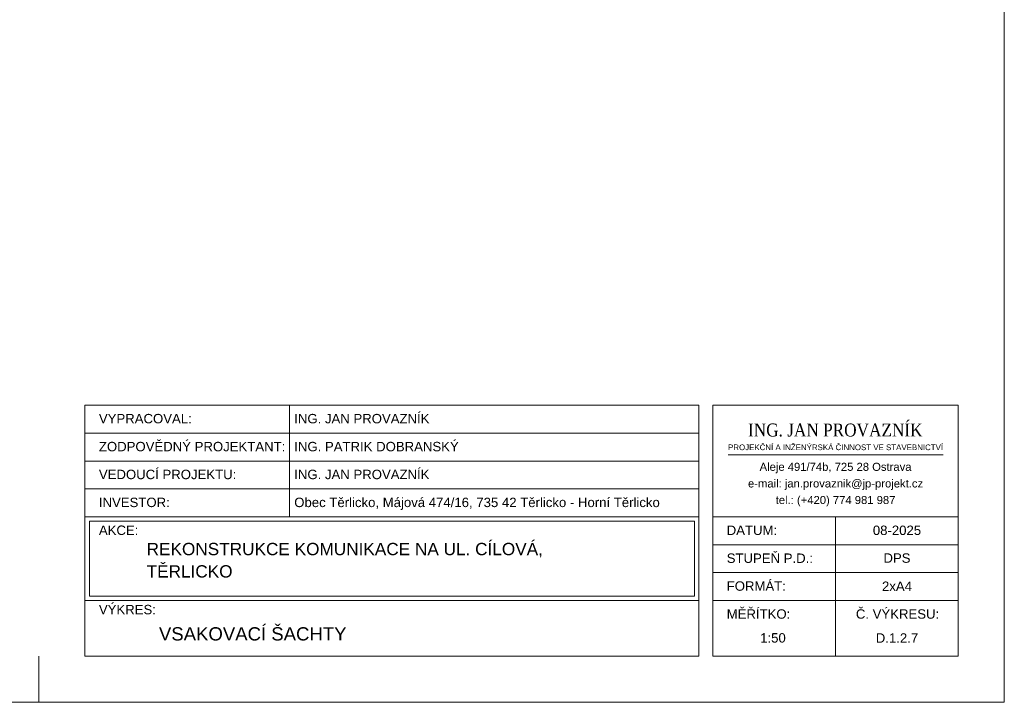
# Model space of a CAD drawing. Header units: metres. Extents: x 351055.4 to 351076.4, y -78447.2 to -78432.3.
# Tile 44 of 68: x 351065.7 to 351076.4, y -78447.2 to -78439.8. Entities that reach past the tile are written whole.
import ezdxf
from ezdxf.enums import TextEntityAlignment as Align

# ---------------------------------------------------------------- set-up
doc = ezdxf.new("R2010")
doc.units = ezdxf.units.M
doc.header["$MEASUREMENT"] = 0
for name, color, linetype, lineweight in [('RAMECEK', 7, 'Continuous', 0), ('RAZITKO', 7, 'Continuous', 0), ('výkres', 7, 'Continuous', 0)]:
    doc.layers.add(name, color=color, linetype=linetype, lineweight=lineweight)
doc.styles.add('ARIAL', font='arial.ttf')
doc.styles.add('Style-Arial', font='arial.ttf')
doc.styles.add('Style-Calibri', font='calibri.ttf')
doc.styles.add('Style-Garamond', font='GARABD.TTF')

msp = doc.modelspace()

# ---------------------------------------------------------------- linework, layer by layer
at = {"layer": 'RAMECEK'}
msp.add_line((351065.884, -78447.198), (351065.884, -78446.698), dxfattribs=at)
at = {"layer": 'RAMECEK', "ltscale": 0.25, "flags": 128}
msp.add_lwpolyline([(351055.384, -78432.348), (351076.384, -78432.348), (351076.384, -78447.198), (351055.384, -78447.198)], close=True, dxfattribs=at)
at = {"layer": 'RAZITKO', "color": 7, "lineweight": 13, "ltscale": 0.0002}
for p, q in [((351066.384, -78443.967), (351073.062, -78443.967)), ((351066.384, -78445.181), (351066.384, -78443.967)), ((351068.608, -78443.967), (351068.608, -78445.181)), ((351073.062, -78445.181), (351073.062, -78443.967)), ((351073.213, -78443.967), (351075.884, -78443.967)), ((351075.884, -78446.698), (351075.884, -78443.967)), ((351066.384, -78444.27), (351073.062, -78444.27)), ((351066.384, -78444.574), (351073.062, -78444.574)), ((351066.384, -78444.877), (351073.062, -78444.877)), ((351073.213, -78446.698), (351073.213, -78444.883)), ((351066.384, -78445.181), (351073.062, -78445.181)), ((351066.384, -78445.181), (351066.384, -78446.091)), ((351073.062, -78445.181), (351073.062, -78446.091)), ((351073.213, -78445.181), (351075.884, -78445.181)), ((351074.549, -78446.698), (351074.549, -78445.181)), ((351066.432, -78445.229), (351073.014, -78445.229)), ((351066.432, -78445.229), (351066.432, -78446.043)), ((351073.014, -78445.229), (351073.014, -78446.043)), ((351073.213, -78445.484), (351075.884, -78445.484)), ((351073.213, -78445.788), (351075.884, -78445.788)), ((351066.384, -78446.698), (351066.384, -78446.091)), ((351066.384, -78446.091), (351073.062, -78446.091)), ((351066.432, -78446.043), (351073.014, -78446.043)), ((351073.062, -78446.698), (351073.062, -78446.091)), ((351073.213, -78446.091), (351075.884, -78446.091)), ((351066.384, -78446.698), (351073.062, -78446.698)), ((351073.213, -78446.698), (351075.884, -78446.698)), ((351073.213, -78446.698), (351075.884, -78446.698))]:
    msp.add_line(p, q, dxfattribs=at)
at = {"layer": 'RAZITKO', "color": 5, "ltscale": 0.25}
msp.add_line((351073.38, -78444.505), (351075.719, -78444.505), dxfattribs=at)
at = {"layer": 'RAZITKO', "color": 7, "lineweight": 13, "ltscale": 0.25, "flags": 128}
msp.add_lwpolyline([(351073.213, -78443.967), (351075.884, -78443.967), (351075.884, -78445.181), (351073.213, -78445.181)], close=True, dxfattribs=at)

# ---------------------------------------------------------------- texts
at = {"layer": 'RAZITKO', "color": 7, "lineweight": 13}
for s, height, style, p in [('VYPRACOVAL:', 0.10244, 'Style-Arial', (351066.536, -78444.164)), ('ING. JAN PROVAZNÍK', 0.10244, 'Style-Arial', (351068.661, -78444.164)), ('ZODPOVĚDNÝ PROJEKTANT:', 0.10244, 'ARIAL', (351066.536, -78444.468)), ('ING. PATRIK DOBRANSKÝ', 0.10244, 'ARIAL', (351068.661, -78444.468)), ('VEDOUCÍ PROJEKTU:', 0.10244, 'Style-Arial', (351066.536, -78444.771)), ('ING. JAN PROVAZNÍK', 0.10244, 'ARIAL', (351068.661, -78444.771)), ('INVESTOR:', 0.1024, 'Style-Arial', (351066.536, -78445.075)), ('AKCE:', 0.1024, 'Style-Arial', (351066.536, -78445.378)), ('DATUM:', 0.1024, 'Style-Arial', (351073.365, -78445.378)), ('STUPEŇ P.D.:', 0.10244, 'Style-Arial', (351073.365, -78445.682)), ('FORMÁT:', 0.1024, 'Style-Arial', (351073.365, -78445.985)), ('VÝKRES:', 0.1024, 'Style-Arial', (351066.536, -78446.241)), ('MĚŘÍTKO:', 0.1024, 'Style-Arial', (351073.365, -78446.289))]:
    msp.add_text(s, height=height, rotation=0, dxfattribs=dict(at, style=style)).set_placement(p)
at = {"layer": 'RAZITKO', "color": 7, "linetype": 'Continuous', "lineweight": 13, "style": 'Style-Garamond'}
msp.add_text('ING. JAN PROVAZNÍK', height=0.14095, rotation=0, dxfattribs=at).set_placement((351074.546, -78444.166), align=Align.TOP_CENTER)
at = {"layer": 'RAZITKO', "lineweight": 13, "style": 'ARIAL'}
msp.add_text('Obec Těrlicko, Májová 474/16, 735 42 Těrlicko - Horní Těrlicko', height=0.10244, dxfattribs=at).set_placement((351068.661, -78445.075))
at = {"layer": 'RAZITKO', "color": 7, "lineweight": 13, "style": 'Style-Arial'}
msp.add_text('Č. VÝKRESU:', height=0.10244, rotation=0, dxfattribs=at).set_placement((351075.223, -78446.289), align=Align.CENTER)
at = {"layer": 'RAZITKO', "color": 7, "linetype": 'Continuous', "lineweight": 13, "attachment_point": 2, "rotation": 0, "line_spacing_factor": 1.008048, "style": 'Style-Calibri'}
for s, insert, char_height in [('\\fArial|b0|i0|c238238|p39;PROJEKČNÍ A INŽENÝRSKÁ ČINNOST VE STAVEBNICTVÍ', (351074.549, -78444.394), 0.06149), ('\\fArial|b0|i0|c238238|p39;Aleje 491/74b, 725 28 Ostrava', (351074.549, -78444.593), 0.08758), ('\\fArial|b0|i0|c238238|p39;e-mail: jan.provaznik@jp-projekt.cz', (351074.549, -78444.774), 0.08758), ('\\fArial|b0|i0|c238238|p39;tel.: (+420) 774 981 987', (351074.549, -78444.954), 0.08758)]:
    msp.add_mtext(s, dxfattribs=dict(at, insert=insert, char_height=char_height))
at = {"layer": 'RAZITKO', "color": 0, "lineweight": 13, "insert": (351075.217, -78445.38), "char_height": 0.1024, "width": 1.33546, "attachment_point": 8, "rotation": 0, "style": 'ARIAL'}
msp.add_mtext('08-2025', dxfattribs=at)
at = {"layer": 'RAZITKO', "lineweight": 13, "insert": (351075.217, -78445.682), "char_height": 0.1024, "width": 1.33546, "attachment_point": 8, "rotation": 0, "line_spacing_factor": 0.72, "style": 'ARIAL'}
msp.add_mtext('DPS', dxfattribs=at)
at = {"layer": 'RAZITKO', "lineweight": 13, "insert": (351075.217, -78445.987), "char_height": 0.1024, "width": 1.33546, "attachment_point": 8, "rotation": 0, "style": 'ARIAL'}
msp.add_mtext('2xA4', dxfattribs=at)
at = {"layer": 'RAZITKO', "color": 7, "lineweight": 13, "insert": (351073.868, -78446.55), "char_height": 0.1024, "width": 1.33546, "attachment_point": 8, "rotation": 0, "style": 'ARIAL'}
msp.add_mtext('1:50', dxfattribs=at)
at = {"layer": 'RAZITKO', "lineweight": 13, "insert": (351075.217, -78446.55), "char_height": 0.1024, "width": 1.33546, "attachment_point": 8, "style": 'ARIAL'}
msp.add_mtext('D.1.2.7', dxfattribs=at)
at = {"layer": 'výkres', "lineweight": 13, "style": 'ARIAL'}
for s, height, p in [('REKONSTRUKCE KOMUNIKACE NA UL. CÍLOVÁ,', 0.13383, (351067.055, -78445.598)), ('TĚRLICKO', 0.1338, (351067.055, -78445.841))]:
    msp.add_text(s, height=height, dxfattribs=at).set_placement(p)
msp.add_text('VSAKOVACÍ ŠACHTY', height=0.14444, rotation=0, dxfattribs=at).set_placement((351067.189, -78446.526))

doc.saveas('drawing.dxf')
